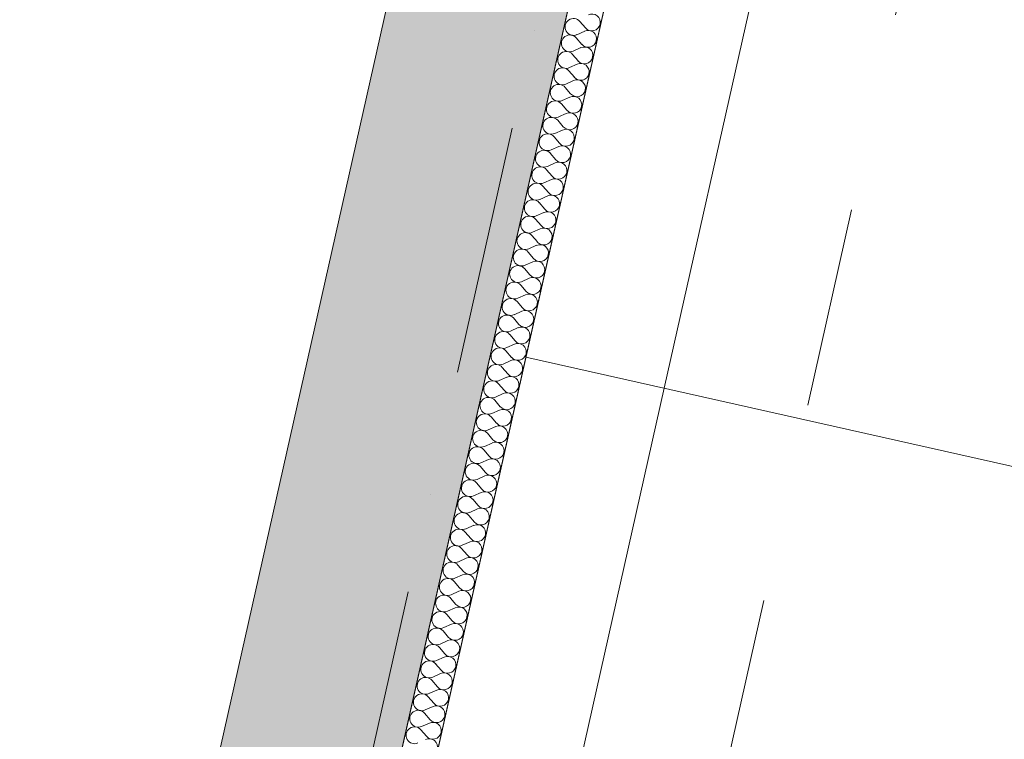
# Model space of a CAD drawing. Header units: millimetres. Extents: x -7218036 to -6936053, y 6003644 to 6210136.
# Tile 20 of 65: x -7193789 to -7192400, y 6139687 to 6140702. Entities that reach past the tile are written whole.
import ezdxf
from ezdxf.enums import TextEntityAlignment as Align

# ---------------------------------------------------------------- set-up
doc = ezdxf.new("R2010")
doc.units = ezdxf.units.MM
doc.header["$MEASUREMENT"] = 0
doc.linetypes.add('Штриховая', pattern=[564.444447, 282.222223, -282.222223])
doc.linetypes.add('Штрихпунктирная', pattern=[670.277762, 352.777767, -176.388884, 0, -141.111112])
for name, color, linetype in [('S - МОП.АР', 7, 'Continuous'), ('АР-Стены_внешние_.АР', 7, 'Continuous'), ('АР-Стены_внутренние_пилоны.АР', 7, 'Continuous'), ('АР-Стены_Перегородки_100_.АР', 7, 'Continuous'), ('АР-Чертеж-Оси_Осевые размеры.АР', 7, 'Continuous'), ('Двери Archicad', 7, 'Continuous')]:
    doc.layers.add(name, color=color, linetype=linetype)
for name, color, linetype, lineweight in [('АР-рампа.АР_Ном._пера__1', 7, 'Continuous', 0), ('АР-Стены_внутренние_пилоны.АР_Ном._пера__1', 7, 'Continuous', 5), ('АР-Стены_Перегородки_100_.АР_Ном._пера__1', 7, 'Continuous', 5), ('АР-Чертеж-Оси_Осевые размеры.АР_Ном._пера__120', 7, 'Continuous', 0), ('Двери Archicad_Ном._пера__120', 7, 'Continuous', 0)]:
    doc.layers.add(name, color=color, linetype=linetype, lineweight=lineweight)
doc.styles.add('РЎР“Р•РќР•Р\xa0РР\xa0_РЎРўРР›Р¬_1', font='GOST_Common.ttf')
doc.styles.add('РЎР“Р•РќР•Р\xa0РР\xa0_РЎРўРР›Р¬_3', font='GOTHIC.TTF')

# ---------------------------------------------------------------- blocks, each defined once
blk = doc.blocks.new('Ворота Гаражные Подъемные 23[14]_2', base_point=(-6566190.3, 6562677.8))
at = {"layer": 'Двери Archicad_Ном._пера__120', "color": 7, "linetype": 'Штриховая', "lineweight": 0}
blk.add_line((-7192368.4, 6141535.4), (-7193017.4, 6138645.4), dxfattribs=at)
blk = doc.blocks.new('Стена_92_2', base_point=(-7193489.5, 6138607.9))
at = {"layer": 'Двери Archicad', "color": 7, "linetype": 'Continuous', "lineweight": 0}
blk.add_blockref('Ворота Гаражные Подъемные 23[14]_2', (-6566190.3, 6562677.8), dxfattribs=at)
blk = doc.blocks.new('*X738', base_point=(-6566190.3, 6562677.8))
at = {"layer": 'АР-Стены_Перегородки_100_.АР_Ном._пера__1', "color": 7, "linetype": 'Continuous', "lineweight": 0}
for p, q in [((-7192999, 6140699.8), (-7192991.3, 6140690.8)), ((-7193003.2, 6140681.2), (-7192992.3, 6140686.1)), ((-7193004.2, 6140676.6), (-7192996.5, 6140667.5)), ((-7193008.4, 6140658), (-7192997.6, 6140662.9)), ((-7193009.5, 6140653.4), (-7193001.7, 6140644.3)), ((-7193013.6, 6140634.8), (-7193002.8, 6140639.6)), ((-7193018.8, 6140611.5), (-7193008, 6140616.4)), ((-7193014.7, 6140630.1), (-7193006.9, 6140621.1)), ((-7193019.9, 6140606.9), (-7193012.2, 6140597.8)), ((-7193024.1, 6140588.3), (-7193013.2, 6140593.2)), ((-7193025.1, 6140583.7), (-7193017.4, 6140574.6)), ((-7193029.3, 6140565.1), (-7193018.4, 6140570)), ((-7193030.3, 6140560.4), (-7193022.6, 6140551.4)), ((-7193035.5, 6140537.2), (-7193027.8, 6140528.1)), ((-7193034.5, 6140541.8), (-7193023.6, 6140546.7)), ((-7193039.7, 6140518.6), (-7193028.9, 6140523.5)), ((-7193040.8, 6140514), (-7193033, 6140504.9)), ((-7193044.9, 6140495.4), (-7193034.1, 6140500.3)), ((-7193046, 6140490.7), (-7193038.2, 6140481.7)), ((-7193051.2, 6140467.5), (-7193043.5, 6140458.4)), ((-7193050.1, 6140472.1), (-7193039.3, 6140477)), ((-7193055.4, 6140448.9), (-7193044.5, 6140453.8)), ((-7193056.4, 6140444.3), (-7193048.7, 6140435.2)), ((-7193060.6, 6140425.7), (-7193049.7, 6140430.6)), ((-7193061.6, 6140421), (-7193053.9, 6140412)), ((-7193066.8, 6140397.8), (-7193059.1, 6140388.8)), ((-7193065.8, 6140402.5), (-7193054.9, 6140407.3)), ((-7193071, 6140379.2), (-7193060.2, 6140384.1)), ((-7193072.1, 6140374.6), (-7193064.3, 6140365.5)), ((-7193076.2, 6140356), (-7193065.4, 6140360.9)), ((-7193077.3, 6140351.3), (-7193069.5, 6140342.3)), ((-7193082.5, 6140328.1), (-7193074.8, 6140319.1)), ((-7193081.4, 6140332.8), (-7193070.6, 6140337.6)), ((-7193086.7, 6140309.5), (-7193075.8, 6140314.4)), ((-7193087.7, 6140304.9), (-7193080, 6140295.8)), ((-7193091.9, 6140286.3), (-7193081, 6140291.2)), ((-7193092.9, 6140281.7), (-7193085.2, 6140272.6)), ((-7193098.1, 6140258.4), (-7193090.4, 6140249.4)), ((-7193097.1, 6140263.1), (-7193086.2, 6140268)), ((-7193102.3, 6140239.8), (-7193091.5, 6140244.7)), ((-7193103.4, 6140235.2), (-7193095.6, 6140226.1)), ((-7193107.5, 6140216.6), (-7193096.7, 6140221.5)), ((-7193108.6, 6140212), (-7193100.8, 6140202.9)), ((-7193113.8, 6140188.7), (-7193106.1, 6140179.7)), ((-7193112.7, 6140193.4), (-7193101.9, 6140198.3)), ((-7193118, 6140170.1), (-7193107.1, 6140175)), ((-7193119, 6140165.5), (-7193111.3, 6140156.4)), ((-7193123.2, 6140146.9), (-7193112.3, 6140151.8)), ((-7193124.2, 6140142.3), (-7193116.5, 6140133.2)), ((-7193129.4, 6140119), (-7193121.7, 6140110)), ((-7193128.4, 6140123.7), (-7193117.5, 6140128.6)), ((-7193133.6, 6140100.5), (-7193122.8, 6140105.3)), ((-7193134.7, 6140095.8), (-7193126.9, 6140086.7)), ((-7193138.8, 6140077.2), (-7193128, 6140082.1)), ((-7193139.9, 6140072.6), (-7193132.1, 6140063.5)), ((-7193145.1, 6140049.3), (-7193137.4, 6140040.3)), ((-7193144, 6140054), (-7193133.2, 6140058.9)), ((-7193149.3, 6140030.8), (-7193138.4, 6140035.6)), ((-7193150.3, 6140026.1), (-7193142.6, 6140017.1)), ((-7193154.5, 6140007.5), (-7193143.6, 6140012.4)), ((-7193155.5, 6140002.9), (-7193147.8, 6139993.8)), ((-7193160.7, 6139979.6), (-7193153, 6139970.6)), ((-7193159.7, 6139984.3), (-7193148.8, 6139989.2)), ((-7193164.9, 6139961.1), (-7193154, 6139965.9)), ((-7193165.9, 6139956.4), (-7193158.2, 6139947.4)), ((-7193170.1, 6139937.8), (-7193159.3, 6139942.7)), ((-7193171.2, 6139933.2), (-7193163.4, 6139924.1)), ((-7193176.4, 6139910), (-7193168.7, 6139900.9)), ((-7193175.3, 6139914.6), (-7193164.5, 6139919.5)), ((-7193180.6, 6139891.4), (-7193169.7, 6139896.3)), ((-7193181.6, 6139886.7), (-7193173.9, 6139877.7)), ((-7193185.8, 6139868.1), (-7193174.9, 6139873)), ((-7193186.8, 6139863.5), (-7193179.1, 6139854.4)), ((-7193192, 6139840.3), (-7193184.3, 6139831.2)), ((-7193191, 6139844.9), (-7193180.1, 6139849.8)), ((-7193196.2, 6139821.7), (-7193185.3, 6139826.6)), ((-7193197.2, 6139817), (-7193189.5, 6139808)), ((-7193201.4, 6139798.4), (-7193190.6, 6139803.3)), ((-7193202.5, 6139793.8), (-7193194.7, 6139784.7)), ((-7193207.7, 6139770.6), (-7193200, 6139761.5)), ((-7193206.6, 6139775.2), (-7193195.8, 6139780.1)), ((-7193211.9, 6139752), (-7193201, 6139756.9)), ((-7193212.9, 6139747.3), (-7193205.2, 6139738.3)), ((-7193217.1, 6139728.8), (-7193206.2, 6139733.6)), ((-7193218.1, 6139724.1), (-7193210.4, 6139715.1)), ((-7193223.3, 6139700.9), (-7193215.6, 6139691.8)), ((-7193222.3, 6139705.5), (-7193211.4, 6139710.4))]:
    blk.add_line(p, q, dxfattribs=at)
for centre, start, end in [((-7193008.1, 6140692.1), 40.4749, 294.2147), ((-7192982.2, 6140698.5), 347.3448, 114.2147), ((-7192987.5, 6140675.3), 347.3448, 114.2147), ((-7192982.2, 6140698.5), 220.4749, 347.3448), ((-7193013.3, 6140668.9), 40.4749, 294.2147), ((-7192987.5, 6140675.3), 220.4749, 347.3448), ((-7192992.7, 6140652), 347.3448, 114.2147), ((-7193018.5, 6140645.6), 40.4749, 294.2147), ((-7192992.7, 6140652), 220.4749, 347.3448), ((-7193023.7, 6140622.4), 40.4749, 294.2147), ((-7192997.9, 6140628.8), 347.3448, 114.2147), ((-7193003.1, 6140605.6), 347.3448, 114.2147), ((-7192997.9, 6140628.8), 220.4749, 347.3448), ((-7193028.9, 6140599.2), 40.4749, 294.2147), ((-7193003.1, 6140605.6), 220.4749, 347.3448), ((-7193008.3, 6140582.3), 347.3448, 114.2147), ((-7193034.2, 6140575.9), 40.4749, 294.2147), ((-7193008.3, 6140582.3), 220.4749, 347.3448), ((-7193039.4, 6140552.7), 40.4749, 294.2147), ((-7193013.5, 6140559.1), 347.3448, 114.2147), ((-7193018.8, 6140535.9), 347.3448, 114.2147), ((-7193013.5, 6140559.1), 220.4749, 347.3448), ((-7193044.6, 6140529.5), 40.4749, 294.2147), ((-7193018.8, 6140535.9), 220.4749, 347.3448), ((-7193024, 6140512.6), 347.3448, 114.2147), ((-7193049.8, 6140506.2), 40.4749, 294.2147), ((-7193024, 6140512.6), 220.4749, 347.3448), ((-7193055, 6140483), 40.4749, 294.2147), ((-7193029.2, 6140489.4), 347.3448, 114.2147), ((-7193034.4, 6140466.2), 347.3448, 114.2147), ((-7193029.2, 6140489.4), 220.4749, 347.3448), ((-7193060.2, 6140459.8), 40.4749, 294.2147), ((-7193034.4, 6140466.2), 220.4749, 347.3448), ((-7193039.6, 6140442.9), 347.3448, 114.2147), ((-7193065.5, 6140436.5), 40.4749, 294.2147), ((-7193039.6, 6140442.9), 220.4749, 347.3448), ((-7193070.7, 6140413.3), 40.4749, 294.2147), ((-7193044.8, 6140419.7), 347.3448, 114.2147), ((-7193050.1, 6140396.5), 347.3448, 114.2147), ((-7193044.8, 6140419.7), 220.4749, 347.3448), ((-7193075.9, 6140390.1), 40.4749, 294.2147), ((-7193055.3, 6140373.2), 347.3448, 114.2147), ((-7193050.1, 6140396.5), 220.4749, 347.3448), ((-7193081.1, 6140366.9), 40.4749, 294.2147), ((-7193055.3, 6140373.2), 220.4749, 347.3448), ((-7193086.3, 6140343.6), 40.4749, 294.2147), ((-7193060.5, 6140350), 347.3448, 114.2147), ((-7193065.7, 6140326.8), 347.3448, 114.2147), ((-7193060.5, 6140350), 220.4749, 347.3448), ((-7193091.5, 6140320.4), 40.4749, 294.2147), ((-7193070.9, 6140303.6), 347.3448, 114.2147), ((-7193065.7, 6140326.8), 220.4749, 347.3448), ((-7193096.8, 6140297.2), 40.4749, 294.2147), ((-7193070.9, 6140303.6), 220.4749, 347.3448), ((-7193102, 6140273.9), 40.4749, 294.2147), ((-7193076.1, 6140280.3), 347.3448, 114.2147), ((-7193076.1, 6140280.3), 220.4749, 347.3448), ((-7193107.2, 6140250.7), 40.4749, 294.2147), ((-7193081.4, 6140257.1), 347.3448, 114.2147), ((-7193086.6, 6140233.9), 347.3448, 114.2147), ((-7193081.4, 6140257.1), 220.4749, 347.3448), ((-7193112.4, 6140227.5), 40.4749, 294.2147), ((-7193086.6, 6140233.9), 220.4749, 347.3448), ((-7193117.6, 6140204.2), 40.4749, 294.2147), ((-7193091.8, 6140210.6), 347.3448, 114.2147), ((-7193091.8, 6140210.6), 220.4749, 347.3448), ((-7193122.8, 6140181), 40.4749, 294.2147), ((-7193097, 6140187.4), 347.3448, 114.2147), ((-7193102.2, 6140164.2), 347.3448, 114.2147), ((-7193097, 6140187.4), 220.4749, 347.3448), ((-7193128.1, 6140157.8), 40.4749, 294.2147), ((-7193102.2, 6140164.2), 220.4749, 347.3448), ((-7193133.3, 6140134.5), 40.4749, 294.2147), ((-7193107.4, 6140140.9), 347.3448, 114.2147), ((-7193107.4, 6140140.9), 220.4749, 347.3448), ((-7193138.5, 6140111.3), 40.4749, 294.2147), ((-7193112.7, 6140117.7), 347.3448, 114.2147), ((-7193117.9, 6140094.5), 347.3448, 114.2147), ((-7193112.7, 6140117.7), 220.4749, 347.3448), ((-7193143.7, 6140088.1), 40.4749, 294.2147), ((-7193117.9, 6140094.5), 220.4749, 347.3448), ((-7193148.9, 6140064.8), 40.4749, 294.2147), ((-7193123.1, 6140071.2), 347.3448, 114.2147), ((-7193123.1, 6140071.2), 220.4749, 347.3448), ((-7193154.1, 6140041.6), 40.4749, 294.2147), ((-7193128.3, 6140048), 347.3448, 114.2147), ((-7193133.5, 6140024.8), 347.3448, 114.2147), ((-7193128.3, 6140048), 220.4749, 347.3448), ((-7193159.4, 6140018.4), 40.4749, 294.2147), ((-7193133.5, 6140024.8), 220.4749, 347.3448), ((-7193164.6, 6139995.2), 40.4749, 294.2147), ((-7193138.7, 6140001.6), 347.3448, 114.2147), ((-7193138.7, 6140001.6), 220.4749, 347.3448), ((-7193169.8, 6139971.9), 40.4749, 294.2147), ((-7193143.9, 6139978.3), 347.3448, 114.2147), ((-7193149.2, 6139955.1), 347.3448, 114.2147), ((-7193143.9, 6139978.3), 220.4749, 347.3448), ((-7193175, 6139948.7), 40.4749, 294.2147), ((-7193149.2, 6139955.1), 220.4749, 347.3448), ((-7193180.2, 6139925.5), 40.4749, 294.2147), ((-7193154.4, 6139931.9), 347.3448, 114.2147), ((-7193154.4, 6139931.9), 220.4749, 347.3448), ((-7193185.4, 6139902.2), 40.4749, 294.2147), ((-7193159.6, 6139908.6), 347.3448, 114.2147), ((-7193164.8, 6139885.4), 347.3448, 114.2147), ((-7193159.6, 6139908.6), 220.4749, 347.3448), ((-7193190.7, 6139879), 40.4749, 294.2147), ((-7193164.8, 6139885.4), 220.4749, 347.3448), ((-7193195.9, 6139855.8), 40.4749, 294.2147), ((-7193170, 6139862.2), 347.3448, 114.2147), ((-7193170, 6139862.2), 220.4749, 347.3448), ((-7193201.1, 6139832.5), 40.4749, 294.2147), ((-7193175.2, 6139838.9), 347.3448, 114.2147), ((-7193180.5, 6139815.7), 347.3448, 114.2147), ((-7193175.2, 6139838.9), 220.4749, 347.3448), ((-7193206.3, 6139809.3), 40.4749, 294.2147), ((-7193180.5, 6139815.7), 220.4749, 347.3448), ((-7193211.5, 6139786.1), 40.4749, 294.2147), ((-7193185.7, 6139792.5), 347.3448, 114.2147), ((-7193185.7, 6139792.5), 220.4749, 347.3448), ((-7193216.7, 6139762.8), 40.4749, 294.2147), ((-7193190.9, 6139769.2), 347.3448, 114.2147), ((-7193196.1, 6139746), 347.3448, 114.2147), ((-7193190.9, 6139769.2), 220.4749, 347.3448), ((-7193222, 6139739.6), 40.4749, 294.2147), ((-7193196.1, 6139746), 220.4749, 347.3448), ((-7193227.2, 6139716.4), 40.4749, 294.2147), ((-7193201.3, 6139722.8), 347.3448, 114.2147), ((-7193201.3, 6139722.8), 220.4749, 347.3448), ((-7193232.4, 6139693.1), 40.4749, 294.2147), ((-7193206.5, 6139699.5), 347.3448, 114.2147), ((-7193211.8, 6139676.3), 347.3448, 114.2147), ((-7193206.5, 6139699.5), 220.4749, 347.3448)]:
    blk.add_arc(centre, 11.9, start, end, dxfattribs=at)
blk = doc.blocks.new('Стена_412_2', base_point=(-7193418.8, 6138694.5))
at = {"layer": 'АР-Стены_Перегородки_100_.АР_Ном._пера__1', "color": 7, "linetype": 'Continuous', "lineweight": 0, "flags": 128}
for points in [[(-7191078.8, 6149344), (-7193467.6, 6138705.5)], [(-7193418.8, 6138694.5), (-7191030, 6149333)]]:
    blk.add_lwpolyline(points, dxfattribs=at)
at = {"layer": 'АР-Стены_Перегородки_100_.АР', "color": 7, "lineweight": 0}
blk.add_blockref('*X738', (-6566190.3, 6562677.8), dxfattribs=at)
blk = doc.blocks.new('Стена_445_2', base_point=(-7193607.1, 6138654.8))
at = {"layer": 'АР-Стены_внутренние_пилоны.АР', "linetype": 'Continuous', "lineweight": 0, "true_color": 0x000000}
h = blk.add_hatch(dxfattribs=at)
h.set_pattern_fill('Железобетон__project__0002', color=18, style=0, pattern_type=2)
h.set_pattern_definition([(45, (-6566190.34, 6562677.8), (-84.852814, 84.852814), []), (45, (-6566232.77, 6562720.22), (-84.852814, 84.852814), [90, -30, 0, -30])])
h.paths.add_polyline_path([(-7193452.2, 6138773.8), (-7190559.8, 6151652.2), (-7190803.7, 6151707), (-7193696.2, 6138828.6)])
at = {"layer": 'АР-Стены_внутренние_пилоны.АР_Ном._пера__1', "color": 7, "linetype": 'Continuous', "lineweight": 5, "flags": 128}
for points in [[(-7190803.7, 6151707), (-7193696.2, 6138828.6)], [(-7193452.2, 6138773.8), (-7190559.8, 6151652.2)]]:
    blk.add_lwpolyline(points, dxfattribs=at)
blk = doc.blocks.new('Пандус Прямой 23[258]_2', base_point=(-7191197.1, 6139804.7))
at = {"layer": 'АР-рампа.АР_Ном._пера__1', "color": 7, "linetype": 'Continuous', "lineweight": 0}
for p, q in [((-7193075.3, 6140226.6), (-7193404, 6138763)), ((-7193075.3, 6140226.6), (-7191314.2, 6139831)), ((-7192880.2, 6140182.7), (-7193208.9, 6138719.2))]:
    blk.add_line(p, q, dxfattribs=at)
at = {"layer": 'АР-рампа.АР_Ном._пера__1', "color": 7, "linetype": 'Continuous', "lineweight": 0, "style": 'РЎР“Р•РќР•Р\xa0РР\xa0_РЎРўРР›Р¬_1'}
blk.add_attdef('mainPercentage', text='', height=300, rotation=257.3417, dxfattribs=at).set_placement((-7191219.4, 6139056.5), align=Align.MIDDLE_CENTER)
blk = doc.blocks.new('Пандус Прямой 23[259]_2', base_point=(-7190758.8, 6141756.1))
at = {"layer": 'АР-рампа.АР_Ном._пера__1', "color": 7, "linetype": 'Continuous', "lineweight": 0}
for p, q in [((-7192637, 6142178), (-7193075.3, 6140226.6)), ((-7192441.9, 6142134.1), (-7192880.2, 6140182.7)), ((-7193075.3, 6140226.6), (-7189318.9, 6139382.9))]:
    blk.add_line(p, q, dxfattribs=at)
at = {"layer": 'АР-рампа.АР_Ном._пера__1', "color": 7, "linetype": 'Continuous', "lineweight": 0, "style": 'РЎР“Р•РќР•Р\xa0РР\xa0_РЎРўРР›Р¬_1'}
blk.add_attdef('mainPercentage', text='', height=300, rotation=257.3417, dxfattribs=at).set_placement((-7190835.9, 6140764), align=Align.MIDDLE_CENTER)
blk = doc.blocks.new('Стандартный Маркер Сетки[290]_2', base_point=(-7179800.8, 6199738.6))
at = {"layer": 'АР-Чертеж-Оси_Осевые размеры.АР_Ном._пера__120', "color": 7, "linetype": 'Штрихпунктирная', "lineweight": 0}
blk.add_line((-7180020, 6198762.9), (-7194792, 6132990.9), dxfattribs=at)
at = {"layer": 'АР-Чертеж-Оси_Осевые размеры.АР_Ном._пера__120', "color": 7, "lineweight": 0, "style": 'РЎР“Р•РќР•Р\xa0РР\xa0_РЎРўРР›Р¬_3'}
blk.add_attdef('AC_MarkerText_1', text='', height=350, rotation=347.3417, dxfattribs=at).set_placement((-7195050.8, 6131708.4), align=Align.TOP_CENTER)

msp = doc.modelspace()

# ---------------------------------------------------------------- linework, layer by layer
at = {"layer": 'S - МОП.АР', "color": 254, "linetype": 'Continuous', "lineweight": 0, "true_color": 0xd6d6d6, "flags": 128}
msp.add_lwpolyline([(-7193178.3, 6139993.2), (-7193469.8, 6138695.5), (-7185927.8, 6137001.6), (-7183536.1, 6147649.9), (-7191078.2, 6149343.8), (-7191576.4, 6147125.5), (-7191576.5, 6147125.5), (-7192214.2, 6144286), (-7192477.2, 6143115.2), (-7192915.4, 6141164.1)], close=True, dxfattribs=at)

# ---------------------------------------------------------------- block references
at = {"layer": 'АР-рампа.АР_Ном._пера__1', "color": 7, "linetype": 'Continuous', "lineweight": 0}
for name, p in [('Пандус Прямой 23[259]_2', (-7190758.8, 6141756.1)), ('Пандус Прямой 23[258]_2', (-7191197.1, 6139804.7))]:
    msp.add_blockref(name, p, dxfattribs=at)
at = {"layer": 'АР-Стены_внешние_.АР', "color": 7, "lineweight": 0}
msp.add_blockref('Стена_92_2', (-7193489.5, 6138607.9), dxfattribs=at)
at = {"layer": 'АР-Стены_внутренние_пилоны.АР', "color": 7, "lineweight": 0}
msp.add_blockref('Стена_445_2', (-7193607.1, 6138654.8), dxfattribs=at)
at = {"layer": 'АР-Стены_Перегородки_100_.АР', "color": 7, "lineweight": 0}
msp.add_blockref('Стена_412_2', (-7193418.8, 6138694.5), dxfattribs=at)
at = {"layer": 'АР-Чертеж-Оси_Осевые размеры.АР', "color": 8, "linetype": 'Continuous', "lineweight": 15}
msp.add_blockref('Стандартный Маркер Сетки[290]_2', (-7179800.8, 6199738.6), dxfattribs=at)

doc.saveas('drawing.dxf')
